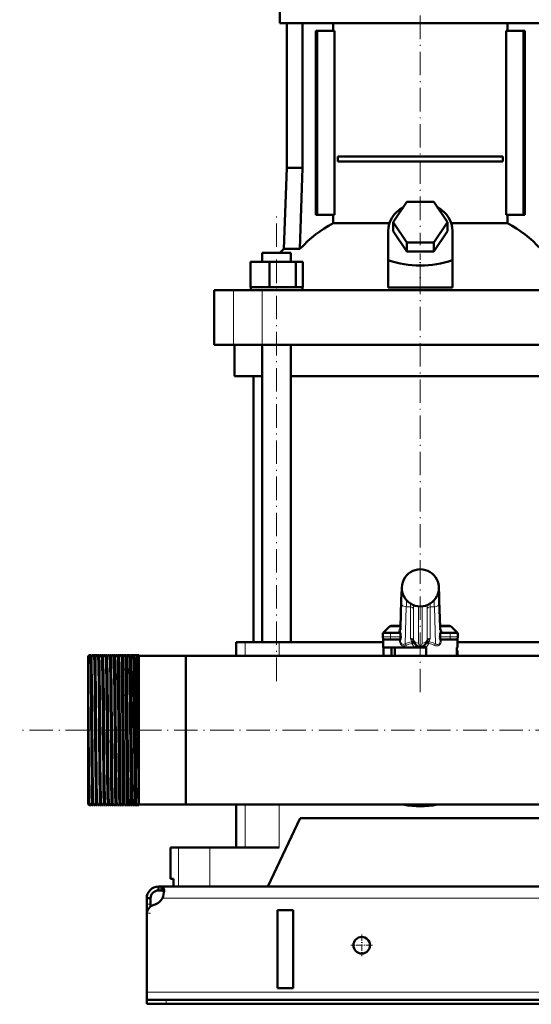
# Model space of a CAD drawing. Extents: x -1358 to 1757, y -1506 to 612.
# Tile 50 of 86: x -228 to 34, y -276 to 228. Entities that reach past the tile are written whole.
import ezdxf

# ---------------------------------------------------------------- set-up
doc = ezdxf.new("R2010")
doc.units = 0
doc.linetypes.add('DASHDOT', pattern=[18.5, 12, -3, 0.5, -3])

msp = doc.modelspace()

# ---------------------------------------------------------------- linework, layer by layer
at = {"color": 7, "linetype": 'DASHDOT', "lineweight": 18}
for p, q in [((-23.21, 248.4), (-23.21, 112.47)), ((-96.75, -110.32), (-96.75, 128.48)), ((-23.21, -116.07), (-23.21, 108.27)), ((491.79, -135.42), (-228.19, -135.42))]:
    msp.add_line(p, q, dxfattribs=at)
at = {"color": 7, "lineweight": 50}
for p, q in [((-95.11, 237.08), (-95.11, 226.08)), ((-95.11, 226.08), (-23.21, 226.08)), ((-91.51, 226.08), (-91.51, 152.08)), ((-83.51, 226.08), (-83.51, 152.08)), ((-75.92, 222.08), (-76.63, 222.08)), ((-76.63, 128.08), (-76.63, 222.08)), ((-67.07, 222.08), (-75.92, 222.08)), ((-75.92, 128.08), (-75.92, 222.08)), ((-67.8, 222.08), (-67.8, 226.08)), ((-67.07, 128.08), (-67.07, 222.08)), ((-23.21, 226.08), (48.69, 226.08)), ((20.66, 222.08), (20.66, 128.08)), ((29.51, 222.08), (20.66, 222.08)), ((21.38, 226.08), (21.38, 222.08)), ((29.51, 128.08), (29.51, 222.08)), ((30.21, 222.08), (29.51, 222.08)), ((30.21, 222.08), (30.21, 128.08)), ((-65.4, 157.83), (18.98, 157.83)), ((-65.4, 157.83), (-65.4, 155.33)), ((18.98, 157.83), (18.98, 155.33)), ((-91.51, 152.08), (-92.96, 110.64)), ((-83.51, 152.08), (-91.51, 152.08)), ((-83.51, 152.08), (-84.79, 110.64)), ((18.98, 155.33), (-65.4, 155.33)), ((-37.07, 124.28), (-30.14, 134.67)), ((-30.14, 134.67), (-16.28, 134.67)), ((-16.28, 134.67), (-9.35, 124.28)), ((-76.63, 128.08), (-75.92, 128.08)), ((-75.92, 128.08), (-67.07, 128.08)), ((-67.8, 123.8), (-67.8, 128.08)), ((20.66, 128.08), (29.51, 128.08)), ((21.38, 128.08), (21.38, 123.8)), ((29.51, 128.08), (30.21, 128.08)), ((-67.8, 123.8), (-39.04, 123.8)), ((-30.14, 113.88), (-37.07, 124.28)), ((-37.07, 119.78), (-37.07, 124.28)), ((-9.35, 124.28), (-16.28, 113.88)), ((-9.35, 119.78), (-9.35, 124.28)), ((-7.38, 123.8), (21.38, 123.8)), ((-39.71, 104.93), (-39.71, 119.78)), ((-30.14, 109.38), (-37.07, 119.78)), ((-9.35, 119.78), (-16.28, 109.38)), ((-6.71, 104.93), (-6.71, 119.78)), ((-16.28, 113.88), (-30.14, 113.88)), ((-30.14, 109.38), (-30.14, 113.88)), ((-16.28, 109.38), (-16.28, 113.88)), ((-104.05, 108.58), (-101.91, 108.58)), ((-104.05, 104.08), (-104.05, 108.58)), ((-101.91, 108.58), (-89.45, 108.58)), ((-92.96, 110.64), (-84.79, 110.64)), ((-89.45, 104.08), (-89.45, 108.58)), ((-16.28, 109.38), (-30.14, 109.38)), ((-110.13, 104.08), (-100.33, 104.08)), ((-110.13, 91.08), (-110.13, 104.08)), ((-100.33, 104.08), (-86.95, 104.08)), ((-100.33, 91.08), (-100.33, 104.08)), ((-86.95, 91.08), (-86.95, 104.08)), ((-86.95, 104.08), (-83.36, 104.08)), ((-83.36, 91.08), (-83.36, 104.08)), ((-39.71, 90.94), (-39.71, 104.93)), ((-6.71, 90.94), (-6.71, 104.93)), ((-110.13, 91.08), (-109.12, 91.08)), ((-109.95, 89.58), (-109.95, 91.08)), ((-109.12, 91.08), (-101.35, 91.08)), ((-101.35, 91.08), (-100.33, 91.08)), ((-100.33, 91.08), (-98.95, 91.08)), ((-98.95, 91.08), (-88.33, 91.08)), ((-88.33, 91.08), (-86.95, 91.08)), ((-86.95, 91.08), (-86.58, 91.08)), ((-86.58, 91.08), (-83.55, 91.08)), ((-83.73, 91.08), (-83.36, 91.08)), ((-83.55, 91.08), (-83.55, 89.58)), ((-39.71, 90.94), (-23.21, 90.94)), ((-23.21, 90.94), (-6.71, 90.94)), ((-128.71, 89.58), (-118.77, 89.58)), ((-128.71, 61.58), (-128.71, 89.58)), ((-118.77, 89.58), (-104.2, 89.58)), ((-104.2, 89.58), (57.78, 89.58)), ((-118.77, 61.58), (-128.71, 61.58)), ((-104.2, 61.58), (-118.77, 61.58)), ((-118.21, 45.58), (-118.21, 61.58)), ((57.78, 61.58), (-104.2, 61.58)), ((-104.05, -90.42), (-104.05, 61.58)), ((-89.45, -90.42), (-89.45, 61.58)), ((-104.05, 45.58), (-118.21, 45.58)), ((-108.56, -90.42), (-108.56, 45.58)), ((-23.21, 45.58), (-89.45, 45.58)), ((43.03, 45.58), (-23.21, 45.58)), ((-31.7, -58.42), (-31.7, -58.42)), ((-14.72, -58.42), (-14.71, -58.42)), ((-33.35, -82.99), (-32.93, -69.19)), ((-31.7, -66.94), (-31.7, -66.94)), ((-14.72, -66.94), (-14.72, -66.94)), ((-13.49, -69.19), (-13.07, -82.99)), ((-39.15, -82.61), (-42.21, -85.67)), ((-33.33, -82.17), (-38.09, -82.17)), ((-33.41, -84.2), (-33.35, -82.99)), ((-8.33, -82.17), (-13.09, -82.17)), ((-13.01, -84.2), (-13.07, -82.99)), ((-7.27, -82.61), (-4.21, -85.67)), ((-115.17, -90.42), (-117.46, -90.42)), ((-117.46, -90.42), (-117.46, -97.37)), ((-112.82, -90.42), (-115.17, -90.42)), ((-95.46, -90.42), (-112.82, -90.42)), ((-42.21, -90.42), (-95.46, -90.42)), ((-38.46, -85.67), (-42.46, -85.67)), ((-42.46, -87.67), (-42.46, -85.67)), ((-40.67, -85.67), (-42.21, -85.67)), ((-42.21, -93.17), (-42.21, -88.5)), ((-40.96, -89.17), (-38.46, -89.17)), ((-38.46, -85.67), (-33.39, -85.67)), ((-33.4, -89.17), (-38.46, -89.17)), ((-33.39, -85.67), (-33.39, -87.11)), ((-13.03, -85.67), (-7.96, -85.67)), ((-13.03, -87.11), (-13.03, -85.67)), ((-7.96, -89.17), (-13.02, -89.17)), ((-3.96, -85.67), (-7.96, -85.67)), ((-7.96, -89.17), (-5.46, -89.17)), ((-4.21, -85.67), (-5.17, -85.67)), ((-4.21, -93.17), (-4.21, -88.5)), ((49.04, -90.42), (-4.21, -90.42)), ((-3.96, -87.67), (-3.96, -85.67)), ((-25.99, -93.17), (-42.21, -93.17)), ((-41.97, -93.17), (-41.97, -97.37)), ((-37.91, -93.17), (-37.91, -97.37)), ((-36.21, -93.17), (-36.21, -97.37)), ((-25.99, -93.17), (-23.21, -93.17)), ((-23.21, -93.17), (-20.43, -93.17)), ((-20.21, -93.17), (-20.43, -93.17)), ((-20.21, -97.37), (-20.21, -93.17)), ((-4.45, -93.17), (-4.45, -97.37)), ((-4.21, -93.17), (-4.45, -93.17)), ((-4.21, -97.37), (-4.21, -95.17)), ((-193.21, -97.56), (-192.71, -97.06)), ((-193.21, -97.56), (-192.71, -97.06)), ((-193.21, -97.56), (-193.21, -99.56)), ((-192.71, -99.09), (-193.21, -99.56)), ((-193.21, -99.62), (-193.21, -99.56)), ((-193.21, -99.62), (-193.21, -102.36)), ((-192.56, -97.06), (-192.71, -97.06)), ((-192.71, -97.06), (-192.71, -99.09)), ((-191.56, -97.06), (-192.71, -97.06)), ((-192.71, -99.09), (-191.96, -99.09)), ((-190.56, -97.06), (-191.06, -97.06)), ((-189.56, -97.06), (-190.06, -97.06)), ((-188.56, -97.06), (-189.06, -97.06)), ((-187.56, -97.06), (-188.07, -97.06)), ((-186.55, -97.06), (-187.07, -97.06)), ((-185.55, -97.06), (-186.07, -97.06)), ((-184.55, -97.06), (-185.07, -97.06)), ((-183.54, -97.06), (-184.08, -97.06)), ((-182.54, -97.06), (-183.08, -97.06)), ((-181.53, -97.06), (-182.08, -97.06)), ((-180.53, -97.06), (-181.09, -97.06)), ((-179.52, -97.06), (-180.09, -97.06)), ((-178.52, -97.06), (-179.1, -97.06)), ((-177.51, -97.06), (-178.1, -97.06)), ((-176.5, -97.06), (-177.11, -97.06)), ((-175.49, -97.06), (-176.12, -97.06)), ((-174.49, -97.06), (-175.12, -97.06)), ((-174.48, -97.07), (-174.49, -97.06)), ((-174.13, -97.06), (-174.14, -97.07)), ((-173.48, -97.06), (-174.13, -97.06)), ((-173.47, -97.07), (-173.48, -97.06)), ((-173.14, -97.06), (-173.14, -97.07)), ((-172.47, -97.06), (-173.14, -97.06)), ((-172.46, -97.07), (-172.47, -97.06)), ((-172.15, -97.06), (-172.15, -97.07)), ((-171.46, -97.06), (-172.15, -97.06)), ((-171.45, -97.07), (-171.46, -97.06)), ((-171.16, -97.06), (-171.16, -97.07)), ((-170.45, -97.06), (-171.16, -97.06)), ((-170.44, -97.07), (-170.45, -97.06)), ((-170.17, -97.06), (-170.17, -97.07)), ((-169.44, -97.06), (-170.17, -97.06)), ((-169.43, -97.07), (-169.44, -97.06)), ((-169.18, -97.06), (-169.18, -97.07)), ((-168.42, -97.06), (-169.18, -97.06)), ((-168.42, -97.07), (-168.42, -97.06)), ((-168.19, -97.06), (-168.19, -97.07)), ((-167.21, -97.06), (-168.19, -97.06)), ((-167.21, -97.06), (-167.21, -169.09)), ((-143.21, -97.37), (-167.21, -97.37)), ((-143.21, -97.37), (-167.21, -97.37)), ((-143.21, -97.37), (-117.46, -97.37)), ((-143.21, -97.37), (-143.21, -168.82)), ((-143.21, -97.37), (-143.21, -135.42)), ((123.34, -97.37), (-143.21, -97.37)), ((-193.21, -102.36), (-193.21, -168.65)), ((-143.21, -135.42), (-143.21, -173.47)), ((-193.21, -168.65), (-193.21, -173.28)), ((-192.71, -169.81), (-192.72, -169.08)), ((-192.71, -169.81), (-192.71, -173.78)), ((-167.21, -169.09), (-167.21, -173.77)), ((-143.21, -168.82), (-143.21, -173.47)), ((-193.21, -173.28), (-192.71, -173.78)), ((-192.56, -173.78), (-192.71, -173.78)), ((-191.56, -173.78), (-192.56, -173.78)), ((-190.56, -173.78), (-191.06, -173.78)), ((-189.56, -173.78), (-190.06, -173.78)), ((-188.56, -173.78), (-189.06, -173.78)), ((-188.11, -173.47), (-188.12, -173.18)), ((-187.56, -173.78), (-188.07, -173.78)), ((-186.55, -173.78), (-187.07, -173.78)), ((-185.55, -173.78), (-186.07, -173.78)), ((-184.55, -173.78), (-185.07, -173.78)), ((-183.54, -173.78), (-184.08, -173.78)), ((-182.54, -173.78), (-183.08, -173.78)), ((-181.53, -173.78), (-182.08, -173.78)), ((-180.53, -173.78), (-181.09, -173.78)), ((-179.52, -173.78), (-180.09, -173.78)), ((-178.52, -173.78), (-179.1, -173.78)), ((-177.51, -173.78), (-178.1, -173.78)), ((-176.5, -173.78), (-177.11, -173.78)), ((-175.49, -173.78), (-176.12, -173.78)), ((-174.49, -173.78), (-175.12, -173.78)), ((-174.48, -173.78), (-174.49, -173.78)), ((-174.13, -173.78), (-174.14, -173.78)), ((-173.48, -173.78), (-174.13, -173.78)), ((-173.47, -173.78), (-173.48, -173.78)), ((-173.14, -173.78), (-173.14, -173.78)), ((-172.47, -173.78), (-173.14, -173.78)), ((-172.46, -173.78), (-172.47, -173.78)), ((-172.15, -173.78), (-172.15, -173.78)), ((-171.46, -173.78), (-172.15, -173.78)), ((-171.45, -173.78), (-171.46, -173.78)), ((-171.16, -173.78), (-171.16, -173.78)), ((-170.45, -173.78), (-171.16, -173.78)), ((-170.44, -173.78), (-170.45, -173.78)), ((-170.17, -173.78), (-170.17, -173.78)), ((-169.44, -173.78), (-170.17, -173.78)), ((-169.43, -173.78), (-169.44, -173.78)), ((-169.18, -173.78), (-169.18, -173.78)), ((-168.42, -173.78), (-169.18, -173.78)), ((-168.42, -173.78), (-168.42, -173.78)), ((-168.19, -173.78), (-168.19, -173.78)), ((-167.21, -173.78), (-168.19, -173.78)), ((-143.21, -173.47), (-167.21, -173.47)), ((-167.21, -173.77), (-167.21, -173.77)), ((416.79, -173.47), (-143.21, -173.47)), ((-117.46, -173.47), (-117.46, -195.42)), ((-101.21, -215.42), (-84.71, -180.42)), ((38.29, -180.42), (-84.71, -180.42)), ((-151.06, -195.42), (-147, -195.42)), ((-151.06, -211.42), (-151.06, -195.42)), ((-147, -195.42), (-130.96, -195.42)), ((-130.96, -195.42), (-95.46, -195.42)), ((-149.49, -211.42), (-151.06, -211.42)), ((-149.49, -211.42), (-149.49, -215.42)), ((-157.21, -215.42), (-157.21, -217.42)), ((-155.67, -215.42), (-157.21, -215.42)), ((-155.67, -215.42), (-155.67, -217.42)), ((429.26, -215.42), (-155.67, -215.42)), ((-147, -215.42), (-149.49, -215.42)), ((-130.96, -215.42), (-147, -215.42)), ((-101.21, -215.42), (-130.96, -215.42)), ((-163.21, -221.42), (-161.21, -221.42)), ((-163.21, -224.42), (-163.21, -221.42)), ((-161.21, -224.42), (-161.21, -221.42)), ((-155.67, -217.42), (-157.21, -217.42)), ((-163.21, -228.94), (-163.21, -224.42)), ((-161.21, -225.67), (-161.21, -224.42)), ((-163.21, -228.94), (-163.21, -229.67)), ((-163.21, -229.67), (-163.21, -269.42)), ((-96.21, -267.42), (-96.21, -227.42)), ((-88.21, -227.42), (-96.21, -227.42)), ((-88.21, -227.42), (-88.21, -267.42)), ((-163.21, -269.42), (-163.21, -273.42)), ((-88.21, -267.42), (-96.21, -267.42)), ((-163.21, -273.42), (-163.21, -275.42)), ((-163.21, -273.42), (-153.21, -273.42)), ((-163.21, -275.42), (-153.21, -275.42)), ((426.79, -273.42), (-153.21, -273.42)), ((-153.21, -275.42), (426.79, -275.42))]:
    msp.add_line(p, q, dxfattribs=at)
at = {"color": 7, "linetype": 'DASHDOT', "lineweight": 18, "ltscale": 0.419809}
msp.add_line((-23.21, 89.54), (-23.21, 106.33), dxfattribs=at)
at = {"color": 7, "lineweight": 18}
for p, q in [((-118.77, 61.58), (-118.77, 89.58)), ((-104.2, 61.58), (-104.2, 89.58)), ((-31.7, -58.42), (-31.7, -58.42)), ((-14.72, -58.42), (-14.72, -58.42)), ((-32.93, -69.26), (-33.35, -83.06)), ((-32.93, -69.26), (-32.93, -69.19)), ((-14.72, -66.94), (-14.72, -66.94)), ((-13.07, -83.06), (-13.49, -69.26)), ((-33.39, -87.11), (-32.89, -70.68)), ((-30.39, -72.45), (-30.96, -91.27)), ((-28.18, -72.45), (-30.39, -72.45)), ((-28.18, -88.47), (-28.18, -72.45)), ((-26.69, -73.37), (-26.69, -89.39)), ((-24.21, -72.12), (-24.21, -90.94)), ((-22.21, -90.94), (-22.21, -72.12)), ((-19.73, -89.39), (-19.73, -73.37)), ((-16.03, -72.45), (-18.24, -72.45)), ((-18.24, -72.45), (-18.24, -88.47)), ((-15.46, -91.27), (-16.03, -72.45)), ((-13.53, -70.68), (-13.03, -87.11)), ((-33.34, -82.61), (-39.15, -82.61)), ((-33.46, -84.66), (-33.42, -85.67)), ((-7.27, -82.61), (-13.08, -82.61)), ((-13, -85.67), (-12.96, -84.66)), ((-112.82, -90.42), (-112.82, -97.37)), ((-95.46, -90.42), (-95.46, -97.37)), ((-38.46, -87.67), (-42.46, -87.67)), ((-38.46, -87.67), (-38.46, -85.67)), ((-38.46, -87.67), (-33.36, -87.67)), ((-38.46, -87.67), (-38.46, -89.17)), ((-27.76, -90.24), (-27.74, -90.23)), ((-18.68, -90.23), (-18.66, -90.24)), ((-13.06, -87.67), (-7.96, -87.67)), ((-7.96, -87.67), (-7.96, -85.67)), ((-3.96, -87.67), (-7.96, -87.67)), ((-7.96, -89.17), (-7.96, -87.67)), ((-27.49, -91.09), (-27.38, -91.04)), ((-18.93, -91.09), (-19.04, -91.04)), ((-4.21, -95.17), (-4.45, -95.17)), ((-112.82, -173.47), (-112.82, -195.42)), ((-95.46, -173.47), (-95.46, -195.42)), ((-147, -195.42), (-147, -215.42)), ((-130.96, -195.42), (-130.96, -215.42)), ((428.76, -221.42), (-155.18, -221.42)), ((-163.21, -224.42), (-161.21, -224.42)), ((-163.21, -228.94), (-163.15, -228.94)), ((436.79, -269.42), (-163.21, -269.42)), ((-153.21, -273.42), (-153.21, -275.42))]:
    msp.add_line(p, q, dxfattribs=at)
at = {"color": 7, "linetype": 'DASHDOT', "lineweight": 18, "ltscale": 0.105015}
for p, q in [((-38.46, -89.52), (-38.46, -85.32)), ((-7.96, -89.52), (-7.96, -85.32))]:
    msp.add_line(p, q, dxfattribs=at)
at = {"color": 7, "linetype": 'DASHDOT', "lineweight": 18, "ltscale": 0.156255}
msp.add_line((-32.73, -87.67), (-38.98, -87.67), dxfattribs=at)
at = {"color": 7, "linetype": 'DASHDOT', "lineweight": 18, "ltscale": 0.156298}
msp.add_line((-7.44, -87.67), (-13.69, -87.67), dxfattribs=at)
at = {"color": 7, "linetype": 'DASHDOT', "lineweight": 18, "ltscale": 0.074653}
msp.add_line((-190.47, -135.42), (-193.46, -135.42), dxfattribs=at)
at = {"color": 7, "linetype": 'DASHDOT', "lineweight": 18, "ltscale": 0.041239}
msp.add_line((-188.58, -135.42), (-190.23, -135.42), dxfattribs=at)
at = {"color": 7, "linetype": 'DASHDOT', "lineweight": 18, "ltscale": 0.041312}
msp.add_line((-186.58, -135.42), (-188.23, -135.42), dxfattribs=at)
at = {"color": 7, "linetype": 'DASHDOT', "lineweight": 18, "ltscale": 0.041474}
msp.add_line((-184.57, -135.42), (-186.23, -135.42), dxfattribs=at)
at = {"color": 7, "linetype": 'DASHDOT', "lineweight": 18, "ltscale": 0.041722}
msp.add_line((-182.56, -135.42), (-184.23, -135.42), dxfattribs=at)
at = {"color": 7, "linetype": 'DASHDOT', "lineweight": 18, "ltscale": 0.042158}
msp.add_line((-180.55, -135.42), (-182.23, -135.42), dxfattribs=at)
at = {"color": 7, "linetype": 'DASHDOT', "lineweight": 18, "ltscale": 0.042731}
msp.add_line((-178.53, -135.42), (-180.24, -135.42), dxfattribs=at)
at = {"color": 7, "linetype": 'DASHDOT', "lineweight": 18, "ltscale": 0.043431}
msp.add_line((-176.52, -135.42), (-178.26, -135.42), dxfattribs=at)
at = {"color": 7, "linetype": 'DASHDOT', "lineweight": 18, "ltscale": 0.044262}
msp.add_line((-174.5, -135.42), (-176.27, -135.42), dxfattribs=at)
at = {"color": 7, "linetype": 'DASHDOT', "lineweight": 18, "ltscale": 0.045233}
msp.add_line((-172.48, -135.42), (-174.29, -135.42), dxfattribs=at)
at = {"color": 7, "linetype": 'DASHDOT', "lineweight": 18, "ltscale": 0.046339}
msp.add_line((-170.45, -135.42), (-172.31, -135.42), dxfattribs=at)
at = {"color": 7, "linetype": 'DASHDOT', "lineweight": 18, "ltscale": 0.047599}
msp.add_line((-168.43, -135.42), (-170.33, -135.42), dxfattribs=at)
at = {"color": 7, "linetype": 'DASHDOT', "lineweight": 18, "ltscale": 0.06}
msp.add_line((-163.41, -228.94), (-161.01, -228.94), dxfattribs=at)
at = {"color": 7, "linetype": 'DASHDOT', "lineweight": 18, "ltscale": 0.27625}
for p, q in [((-53.21, -239.9), (-53.21, -250.95)), ((-47.68, -245.42), (-58.73, -245.42))]:
    msp.add_line(p, q, dxfattribs=at)
at = {"color": 7, "linetype": 'DASHDOT', "lineweight": 18, "ltscale": 0.060015}
msp.add_line((-153.21, -273.22), (-153.21, -275.62), dxfattribs=at)
at = {"color": 7, "lineweight": 50}
for points in [[(-32.93, -69.19), (-32.78, -65.46), (-32.66, -63.66)], [(-13.49, -69.19), (-13.64, -65.46), (-13.76, -63.66)], [(-33.36, -87.67), (-33.3, -88.14), (-33.26, -88.56), (-33.27, -88.9), (-33.34, -89.12), (-33.37, -89.16), (-33.39, -89.17), (-33.4, -89.17)], [(-27.74, -90.23), (-27.29, -90.17), (-26.87, -90.22), (-26.63, -90.34), (-26.45, -90.51), (-26.41, -90.6)], [(-27.38, -91.04), (-26.49, -90.65), (-26.41, -90.61), (-26.41, -90.6), (-26.41, -90.6), (-26.41, -90.6)], [(-18.68, -90.23), (-19.13, -90.17), (-19.55, -90.22), (-19.79, -90.34), (-19.96, -90.51), (-20.01, -90.6)], [(-19.04, -91.04), (-19.93, -90.65), (-20, -90.61), (-20.01, -90.6), (-20.01, -90.6), (-20.01, -90.6), (-20.01, -90.6)], [(-13.02, -89.17), (-13.03, -89.17), (-13.06, -89.15), (-13.09, -89.11), (-13.14, -88.97), (-13.16, -88.67), (-13.14, -88.28), (-13.06, -87.67)], [(-191.22, -169.09), (-191.31, -163.15), (-191.48, -145.85), (-191.65, -125.47), (-191.8, -109.06), (-191.87, -104.08), (-191.96, -99.09)], [(-191.5, -97.7), (-191.54, -97.13), (-191.56, -97.07), (-191.56, -97.07), (-191.56, -97.07), (-191.56, -97.06)], [(-190.72, -169.09), (-190.78, -164.9), (-190.9, -154.11), (-191.14, -126), (-191.3, -109.18), (-191.37, -104.17), (-191.48, -98.41), (-191.5, -97.7)], [(-191.06, -97.06), (-191.06, -97.06), (-191.07, -97.07), (-191.07, -97.07), (-191.07, -97.08), (-191.09, -97.24)], [(-191, -97.76), (-191.04, -97.14), (-191.06, -97.07), (-191.06, -97.07), (-191.06, -97.07), (-191.06, -97.06)], [(-190.52, -97.34), (-190.55, -97.09), (-190.55, -97.07), (-190.56, -97.07), (-190.56, -97.07), (-190.56, -97.06), (-190.56, -97.06)], [(-190.06, -97.06), (-190.06, -97.06), (-190.07, -97.07), (-190.07, -97.07), (-190.07, -97.08), (-190.09, -97.22)], [(-189.22, -169.09), (-189.29, -164.9), (-189.4, -154.11), (-189.54, -138.89), (-189.76, -113.17), (-189.91, -101.36), (-190, -97.78), (-190.04, -97.14), (-190.06, -97.07), (-190.06, -97.07), (-190.06, -97.07), (-190.06, -97.06)], [(-189.53, -97.22), (-189.55, -97.08), (-189.55, -97.07), (-189.56, -97.07), (-189.56, -97.06), (-189.56, -97.06)], [(-188.72, -169.09), (-188.82, -161.54), (-189.01, -141.66), (-189.22, -116.74), (-189.36, -104.23), (-189.46, -98.95), (-189.51, -97.54), (-189.53, -97.22)], [(-189.06, -97.06), (-189.07, -97.06), (-189.07, -97.07), (-189.07, -97.07), (-189.08, -97.09), (-189.1, -97.26)], [(-189.01, -97.72), (-189.04, -97.14), (-189.06, -97.07), (-189.06, -97.07), (-189.06, -97.07), (-189.06, -97.06)], [(-188.54, -97.16), (-188.55, -97.07), (-188.55, -97.07), (-188.56, -97.07), (-188.56, -97.06)], [(-188.07, -97.06), (-188.07, -97.07), (-188.07, -97.07), (-188.07, -97.08), (-188.09, -97.17)], [(-187.23, -169.09), (-187.36, -158.53), (-187.57, -134.85), (-187.76, -113.98), (-187.91, -101.7), (-188, -97.91), (-188.04, -97.16), (-188.06, -97.07), (-188.06, -97.07), (-188.06, -97.07), (-188.07, -97.06)], [(-187.53, -97.21), (-187.55, -97.08), (-187.55, -97.07), (-187.55, -97.07), (-187.55, -97.06), (-187.56, -97.06)], [(-186.71, -169.09), (-186.79, -163.86), (-186.93, -150.12), (-187.21, -117.52), (-187.31, -107.54), (-187.42, -100.64), (-187.47, -98.42), (-187.53, -97.21)], [(-187.07, -97.06), (-187.07, -97.07), (-187.07, -97.07), (-187.07, -97.07), (-187.09, -97.15)], [(-187.01, -97.68), (-187.05, -97.13), (-187.06, -97.07), (-187.06, -97.07), (-187.07, -97.07), (-187.07, -97.06)], [(-186.07, -97.06), (-186.07, -97.07), (-186.07, -97.07), (-186.08, -97.07), (-186.09, -97.13)], [(-185.23, -169.09), (-185.37, -157.68), (-185.6, -131.74), (-185.81, -108.91), (-185.92, -101.53), (-185.98, -98.49), (-186.02, -97.59), (-186.05, -97.12), (-186.06, -97.07), (-186.07, -97.07), (-186.07, -97.06), (-186.07, -97.06)], [(-184.71, -169.09), (-184.78, -164.39), (-184.9, -152.15), (-185.18, -120.07), (-185.31, -107.56), (-185.42, -100.39), (-185.5, -97.63), (-185.54, -97.1)], [(-185.02, -97.65), (-185.05, -97.13), (-185.07, -97.07), (-185.07, -97.07), (-185.07, -97.06), (-185.07, -97.06)], [(-183.24, -169.09), (-183.38, -157.7), (-183.55, -138.59), (-183.78, -112.35), (-183.93, -101.3), (-183.97, -99.37), (-184.04, -97.33), (-184.06, -97.09), (-184.07, -97.07), (-184.07, -97.07), (-184.07, -97.07), (-184.07, -97.06), (-184.08, -97.06)], [(-182.7, -169.09), (-182.76, -164.9), (-182.88, -154.11), (-183.11, -126.91), (-183.3, -107.71), (-183.43, -99.59), (-183.48, -97.85), (-183.51, -97.22), (-183.53, -97.09)], [(-183.03, -97.61), (-183.06, -97.12), (-183.07, -97.07), (-183.08, -97.07), (-183.08, -97.06), (-183.08, -97.06)], [(-182.49, -97.57), (-182.51, -97.17), (-182.53, -97.08)], [(-181.25, -169.09), (-181.32, -163.87), (-181.46, -150.14), (-181.73, -118.48), (-181.81, -110.58), (-181.93, -101.27), (-182.02, -97.74), (-182.06, -97.14), (-182.08, -97.07), (-182.08, -97.07), (-182.08, -97.07), (-182.08, -97.06)], [(-180.69, -169.09), (-180.8, -160.54), (-180.9, -150.18), (-181.18, -118.29), (-181.2, -115.84), (-181.37, -102.25), (-181.44, -98.75), (-181.5, -97.33), (-181.51, -97.13), (-181.52, -97.08)], [(-181.04, -97.57), (-181.07, -97.12), (-181.08, -97.07), (-181.08, -97.07), (-181.09, -97.06), (-181.09, -97.06)], [(-180.48, -97.53), (-180.51, -97.16), (-180.52, -97.08)], [(-179.26, -169.09), (-179.37, -160.53), (-179.56, -139.94), (-179.76, -116.62), (-179.85, -107.67), (-179.95, -100.73), (-180.02, -98), (-180.06, -97.29), (-180.08, -97.09), (-180.09, -97.07), (-180.09, -97.07), (-180.09, -97.07), (-180.09, -97.06), (-180.09, -97.06)], [(-178.68, -169.09), (-178.74, -164.9), (-178.86, -154.1), (-179.09, -126.62), (-179.23, -112.05), (-179.38, -100.87), (-179.45, -98.06), (-179.49, -97.32), (-179.51, -97.12), (-179.51, -97.08)], [(-179.05, -97.53), (-179.08, -97.12), (-179.09, -97.08), (-179.09, -97.07), (-179.09, -97.07), (-179.1, -97.06), (-179.1, -97.06)], [(-178.47, -97.49), (-178.5, -97.14), (-178.51, -97.07)], [(-177.27, -169.09), (-177.34, -163.86), (-177.48, -150.12), (-177.77, -116.79), (-177.93, -102.71), (-178, -99), (-178.07, -97.28), (-178.09, -97.09), (-178.1, -97.07), (-178.1, -97.07), (-178.1, -97.06), (-178.1, -97.06)], [(-176.66, -169.09), (-176.81, -157.69), (-176.97, -139.37), (-177.2, -113.92), (-177.34, -102.05), (-177.41, -99.09), (-177.47, -97.36), (-177.49, -97.12), (-177.5, -97.07)], [(-177.06, -97.49), (-177.09, -97.11), (-177.1, -97.08), (-177.1, -97.07), (-177.11, -97.07), (-177.11, -97.06), (-177.11, -97.06)], [(-176.46, -97.45), (-176.48, -97.13), (-176.5, -97.07)], [(-175.28, -169.09), (-175.42, -157.7), (-175.59, -139.37), (-175.81, -113.88), (-175.94, -102.69), (-176.01, -99.03), (-176.08, -97.29), (-176.1, -97.09), (-176.11, -97.07), (-176.11, -97.07), (-176.11, -97.07), (-176.11, -97.06), (-176.12, -97.06)], [(-174.65, -169.09), (-174.71, -164.9), (-174.83, -154.11), (-175.06, -127.11), (-175.25, -107.49), (-175.36, -100.57), (-175.41, -98.36), (-175.46, -97.25), (-175.48, -97.1), (-175.49, -97.07)], [(-175.08, -97.45), (-175.11, -97.11), (-175.12, -97.08), (-175.12, -97.07), (-175.12, -97.07), (-175.12, -97.06), (-175.12, -97.06)], [(-174.44, -97.4), (-174.47, -97.12), (-174.48, -97.08), (-174.48, -97.07)], [(-173.3, -169.09), (-173.36, -164.9), (-173.47, -154.11), (-173.71, -126.62), (-173.87, -109.43), (-174, -100.52), (-174.06, -98.17), (-174.09, -97.47), (-174.12, -97.11), (-174.12, -97.08), (-174.13, -97.07), (-174.13, -97.07), (-174.13, -97.06), (-174.13, -97.06)], [(-172.63, -169.09), (-172.69, -164.9), (-172.81, -154.1), (-173.05, -126.59), (-173.15, -115.65), (-173.26, -105.76), (-173.31, -101.88), (-173.4, -98.24), (-173.44, -97.32), (-173.46, -97.11), (-173.47, -97.08), (-173.47, -97.07)], [(-173.1, -97.41), (-173.13, -97.1), (-173.13, -97.08), (-173.13, -97.07), (-173.14, -97.07), (-173.14, -97.06), (-173.14, -97.06)], [(-172.43, -97.36), (-172.45, -97.11), (-172.46, -97.08), (-172.46, -97.07)], [(-171.32, -169.09), (-171.39, -163.86), (-171.53, -150.13), (-171.74, -125.5), (-171.89, -109.3), (-171.95, -104.16), (-172.05, -98.92), (-172.1, -97.52), (-172.13, -97.11), (-172.14, -97.08), (-172.14, -97.07), (-172.15, -97.07), (-172.15, -97.06), (-172.15, -97.06)], [(-170.61, -169.09), (-170.75, -157.69), (-170.98, -131.84), (-171.19, -109.63), (-171.32, -100.74), (-171.38, -98.16), (-171.41, -97.43), (-171.44, -97.12), (-171.45, -97.08), (-171.45, -97.07)], [(-171.12, -97.37), (-171.14, -97.1), (-171.15, -97.07), (-171.15, -97.07), (-171.16, -97.07), (-171.16, -97.06), (-171.16, -97.06)], [(-170.41, -97.31), (-170.43, -97.11), (-170.44, -97.08), (-170.44, -97.07)], [(-169.34, -169.09), (-169.4, -164.91), (-169.51, -154.11), (-169.74, -127.83), (-169.91, -109.4), (-170.03, -100.79), (-170.12, -97.6), (-170.15, -97.12), (-170.16, -97.07), (-170.16, -97.07), (-170.17, -97.06), (-170.17, -97.06)], [(-168.59, -169.09), (-168.7, -160.55), (-168.8, -149.98), (-169, -127.02), (-169.19, -108.07), (-169.25, -103.26), (-169.34, -98.89), (-169.38, -97.64), (-169.41, -97.15), (-169.43, -97.08), (-169.43, -97.07)], [(-169.14, -97.32), (-169.17, -97.09), (-169.17, -97.07), (-169.17, -97.07), (-169.18, -97.07), (-169.18, -97.06), (-169.18, -97.06)], [(-168.39, -97.27), (-168.41, -97.1), (-168.42, -97.07), (-168.42, -97.07)], [(-167.36, -169.09), (-167.47, -160.55), (-167.57, -149.99), (-167.77, -126.92), (-167.92, -109.98), (-168.01, -103.29), (-168.1, -98.61), (-168.16, -97.24), (-168.18, -97.08), (-168.18, -97.07), (-168.19, -97.07), (-168.19, -97.06), (-168.19, -97.06)], [(-192.72, -169.08), (-192.85, -157.64), (-193.03, -130.92), (-193.11, -116.4), (-193.21, -102.36)], [(-192.56, -173.78), (-192.56, -173.78), (-192.57, -173.78), (-192.57, -173.78), (-192.57, -173.77), (-192.58, -173.73), (-192.61, -173.32), (-192.64, -172.51), (-192.71, -169.81)], [(-191.06, -173.78), (-191.06, -173.78), (-191.07, -173.78), (-191.07, -173.78), (-191.07, -173.76), (-191.09, -173.59), (-191.16, -172.11), (-191.22, -169.09)], [(-190.56, -173.78), (-190.56, -173.78), (-190.56, -173.78), (-190.57, -173.78), (-190.57, -173.76), (-190.59, -173.59), (-190.66, -172.11), (-190.72, -169.09)], [(-189.1, -173.5), (-189.14, -172.59), (-189.22, -169.09)], [(-188.56, -173.78), (-188.56, -173.78), (-188.56, -173.78), (-188.56, -173.78), (-188.58, -173.72), (-188.61, -173.24), (-188.65, -172.29), (-188.72, -169.09)], [(-187.1, -173.56), (-187.14, -172.92), (-187.23, -169.09)], [(-186.55, -173.78), (-186.55, -173.78), (-186.56, -173.78), (-186.56, -173.78), (-186.56, -173.76), (-186.59, -173.59), (-186.65, -172.1), (-186.71, -169.09)], [(-185.09, -173.73), (-185.12, -173.4), (-185.17, -171.83), (-185.23, -169.09)], [(-184.55, -173.78), (-184.55, -173.78), (-184.55, -173.78), (-184.55, -173.78), (-184.56, -173.72), (-184.6, -173.24), (-184.64, -172.3), (-184.71, -169.09)], [(-183.09, -173.75), (-183.11, -173.62), (-183.14, -173.05), (-183.24, -169.09)], [(-182.54, -173.78), (-182.54, -173.78), (-182.54, -173.78), (-182.54, -173.78), (-182.56, -173.72), (-182.59, -173.24), (-182.63, -172.29), (-182.7, -169.09)], [(-181.1, -173.76), (-181.11, -173.65), (-181.15, -173.09), (-181.18, -172.13), (-181.25, -169.09)], [(-180.53, -173.78), (-180.53, -173.78), (-180.53, -173.78), (-180.53, -173.78), (-180.55, -173.72), (-180.58, -173.24), (-180.62, -172.29), (-180.69, -169.09)], [(-179.11, -173.77), (-179.12, -173.72), (-179.14, -173.5), (-179.2, -171.95), (-179.26, -169.09)], [(-178.52, -173.78), (-178.52, -173.78), (-178.52, -173.78), (-178.52, -173.78), (-178.53, -173.77), (-178.53, -173.73), (-178.56, -173.36), (-178.63, -171.49), (-178.68, -169.09)], [(-177.12, -173.77), (-177.12, -173.75), (-177.14, -173.64), (-177.18, -172.9), (-177.27, -169.09)], [(-176.5, -173.78), (-176.5, -173.78), (-176.51, -173.78), (-176.51, -173.78), (-176.52, -173.72), (-176.56, -173.24), (-176.59, -172.3), (-176.66, -169.09)], [(-175.13, -173.78), (-175.14, -173.76), (-175.15, -173.68), (-175.18, -173.15), (-175.21, -172.18), (-175.28, -169.09)], [(-174.49, -173.78), (-174.49, -173.78), (-174.49, -173.78), (-174.49, -173.78), (-174.5, -173.72), (-174.54, -173.24), (-174.58, -172.29), (-174.65, -169.09)], [(-173.14, -173.78), (-173.15, -173.76), (-173.16, -173.68), (-173.2, -173.16), (-173.23, -172.2), (-173.3, -169.09)], [(-172.47, -173.78), (-172.47, -173.78), (-172.47, -173.78), (-172.47, -173.78), (-172.48, -173.76), (-172.5, -173.59), (-172.56, -172.1), (-172.63, -169.09)], [(-171.16, -173.78), (-171.17, -173.76), (-171.18, -173.69), (-171.21, -173.17), (-171.25, -172.21), (-171.32, -169.09)], [(-170.45, -173.78), (-170.45, -173.78), (-170.45, -173.78), (-170.45, -173.78), (-170.47, -173.72), (-170.5, -173.24), (-170.54, -172.3), (-170.61, -169.09)], [(-169.18, -173.78), (-169.19, -173.76), (-169.2, -173.69), (-169.23, -173.18), (-169.27, -172.21), (-169.34, -169.09)], [(-168.42, -173.78), (-168.43, -173.78), (-168.43, -173.78), (-168.43, -173.78), (-168.44, -173.72), (-168.48, -173.24), (-168.51, -172.3), (-168.59, -169.09)], [(-167.21, -173.77), (-167.22, -173.72), (-167.24, -173.51), (-167.3, -171.96), (-167.36, -169.09)], [(-192.53, -173.6), (-192.55, -173.76), (-192.56, -173.78), (-192.56, -173.78), (-192.56, -173.78), (-192.56, -173.78)], [(-191.56, -173.78), (-191.56, -173.78), (-191.57, -173.78), (-191.57, -173.77), (-191.58, -173.7), (-191.62, -173.07)], [(-191.53, -173.63), (-191.55, -173.77), (-191.56, -173.78), (-191.56, -173.78), (-191.56, -173.78), (-191.56, -173.78)], [(-190.54, -173.65), (-190.55, -173.77), (-190.56, -173.78), (-190.56, -173.78), (-190.56, -173.78)], [(-190.06, -173.78), (-190.07, -173.78), (-190.07, -173.78), (-190.07, -173.77), (-190.08, -173.71), (-190.12, -173.15)], [(-189.56, -173.78), (-189.56, -173.78), (-189.56, -173.78), (-189.57, -173.77), (-189.58, -173.71), (-189.62, -173.11)], [(-189.54, -173.67), (-189.55, -173.77), (-189.56, -173.78), (-189.56, -173.78), (-189.56, -173.78)], [(-189.06, -173.78), (-189.07, -173.78), (-189.07, -173.78), (-189.07, -173.78), (-189.07, -173.77), (-189.08, -173.75), (-189.1, -173.5)], [(-188.54, -173.7), (-188.55, -173.77), (-188.55, -173.78), (-188.56, -173.78), (-188.56, -173.78)], [(-188.07, -173.78), (-188.07, -173.78), (-188.07, -173.78), (-188.07, -173.78), (-188.07, -173.77), (-188.08, -173.75), (-188.11, -173.47)], [(-187.56, -173.78), (-187.56, -173.78), (-187.56, -173.78), (-187.56, -173.77), (-187.58, -173.71), (-187.61, -173.14)], [(-187.54, -173.71), (-187.55, -173.77), (-187.55, -173.78), (-187.55, -173.78), (-187.56, -173.78)], [(-187.07, -173.78), (-187.07, -173.78), (-187.07, -173.78), (-187.07, -173.78), (-187.08, -173.76), (-187.1, -173.56)], [(-186.07, -173.78), (-186.07, -173.78), (-186.07, -173.78), (-186.08, -173.77), (-186.09, -173.71)], [(-185.55, -173.78), (-185.55, -173.78), (-185.55, -173.78), (-185.56, -173.78), (-185.57, -173.71), (-185.61, -173.18)], [(-183.54, -173.78), (-183.54, -173.78), (-183.55, -173.78), (-183.55, -173.78), (-183.56, -173.72), (-183.6, -173.22)], [(-182.09, -173.76), (-182.11, -173.67), (-182.13, -173.29)], [(-181.53, -173.78), (-181.54, -173.78), (-181.54, -173.78), (-181.54, -173.78), (-181.55, -173.72), (-181.59, -173.26)], [(-180.1, -173.77), (-180.11, -173.69), (-180.14, -173.33)], [(-179.52, -173.78), (-179.52, -173.78), (-179.53, -173.78), (-179.53, -173.78), (-179.53, -173.77), (-179.54, -173.73), (-179.57, -173.3)], [(-178.11, -173.77), (-178.12, -173.7), (-178.15, -173.37)], [(-177.51, -173.78), (-177.51, -173.78), (-177.51, -173.78), (-177.52, -173.78), (-177.52, -173.77), (-177.53, -173.73), (-177.56, -173.34)], [(-176.12, -173.77), (-176.14, -173.71), (-176.16, -173.41)], [(-175.49, -173.78), (-175.5, -173.78), (-175.5, -173.78), (-175.5, -173.78), (-175.5, -173.77), (-175.51, -173.74), (-175.54, -173.38)], [(-174.14, -173.78), (-174.14, -173.76), (-174.15, -173.72), (-174.17, -173.45)], [(-173.48, -173.78), (-173.48, -173.78), (-173.48, -173.78), (-173.48, -173.78), (-173.49, -173.77), (-173.49, -173.74), (-173.52, -173.42)], [(-172.15, -173.78), (-172.16, -173.77), (-172.16, -173.73), (-172.19, -173.5)], [(-171.46, -173.78), (-171.46, -173.78), (-171.46, -173.78), (-171.46, -173.78), (-171.47, -173.77), (-171.47, -173.75), (-171.5, -173.47)], [(-170.17, -173.78), (-170.18, -173.77), (-170.18, -173.74), (-170.2, -173.54)], [(-169.44, -173.78), (-169.44, -173.78), (-169.44, -173.78), (-169.44, -173.78), (-169.44, -173.77), (-169.45, -173.75), (-169.47, -173.51)], [(-168.19, -173.78), (-168.2, -173.77), (-168.2, -173.75), (-168.22, -173.59)], [(-154.33, -217.55), (-154.35, -217.09), (-154.4, -216.68), (-154.53, -216.21), (-154.73, -215.85), (-155, -215.6), (-155.31, -215.46), (-155.67, -215.42)], [(-154.38, -218.36), (-154.51, -217.98), (-154.74, -217.7), (-155.06, -217.51), (-155.47, -217.43), (-155.67, -217.42)], [(-155.18, -221.42), (-154.81, -220.44), (-154.55, -219.43), (-154.39, -218.46), (-154.33, -217.55)]]:
    msp.add_lwpolyline(points, dxfattribs=at)
at = {"color": 7, "lineweight": 18}
for points in [[(-32.65, -63.72), (-32.75, -65.05), (-32.85, -66.93), (-32.93, -69.26)], [(-32.89, -70.68), (-32.77, -67.68), (-32.7, -66.46), (-32.61, -65.4), (-32.56, -65.04), (-32.49, -64.72)], [(-13.93, -64.72), (-13.9, -64.8), (-13.85, -65.11), (-13.76, -65.89), (-13.68, -67.05), (-13.53, -70.68)], [(-13.49, -69.26), (-13.66, -65.19), (-13.77, -63.72)], [(-33.35, -83.06), (-33.4, -84.15), (-33.45, -84.62), (-33.46, -84.66)], [(-12.96, -84.66), (-12.99, -84.5), (-13.04, -83.71), (-13.07, -83.06)], [(-33.04, -91.86), (-33.31, -91.55), (-33.53, -91.2), (-33.74, -90.66), (-33.88, -90.08), (-33.96, -89.17)], [(-33.44, -89.17), (-33.42, -89.68), (-33.34, -90.18), (-33.2, -90.64), (-33, -91.04), (-32.73, -91.34), (-32.4, -91.53), (-32.03, -91.6), (-31.66, -91.56), (-31.28, -91.44), (-30.96, -91.27)], [(-15.46, -91.27), (-15.08, -91.46), (-14.7, -91.58), (-14.32, -91.6), (-13.97, -91.51), (-13.65, -91.31), (-13.39, -91), (-13.2, -90.6), (-13.07, -90.15), (-13, -89.66), (-12.97, -89.17)], [(-12.45, -89.17), (-12.54, -90.07), (-12.63, -90.51), (-12.77, -90.93), (-13.04, -91.45), (-13.38, -91.86)], [(-30.5, -92.12), (-31.03, -92.3), (-31.43, -92.37), (-31.83, -92.38), (-32.35, -92.28), (-32.71, -92.11), (-33.04, -91.86)], [(-13.38, -91.86), (-13.71, -92.11), (-14.08, -92.28), (-14.6, -92.38), (-15, -92.37), (-15.4, -92.3), (-15.92, -92.12)]]:
    msp.add_lwpolyline(points, dxfattribs=at)
at = {"color": 7, "lineweight": 50}
msp.add_circle((-53.21, -245.42), 4.25, dxfattribs=at)
for centre, radius, start, end in [((-43.21, 58.55), 72.02, 133.6854, 136.0088), ((-23.21, -62.69), 9.5, 89.9814, 153.3195), ((-23.21, -62.69), 9.5, 26.6805, 90.0186), ((-23.2, -62.67), 9.51, 153.4263, 187.387), ((-23.22, -62.67), 9.51, 346.7141, 26.5742), ((-23.21, -62.68), 9.5, 187.3848, 206.6486), ((-23.21, -62.67), 9.5, 333.349, 346.7103), ((-23.21, -62.67), 9.5, 206.718, 270.012), ((-23.21, -62.67), 9.5, 269.9881, 333.282), ((-38.09, -83.67), 1.5, 90, 135.0001), ((-8.33, -83.67), 1.5, 44.9999, 90), ((-40.96, -87.67), 1.5, 180, 270), ((-28.45, -87.11), 4.94, 179.9847, 186.4874), ((-23.21, -89.17), 3.5, 190.1821, 349.8179), ((-17.97, -87.11), 4.94, 353.5126, 0.0153), ((-5.46, -87.67), 1.5, 270, 360), ((-5.21, -95.17), 1, 0, 40.389), ((-190.82, -97.04), 0.741, 193.7926, 276.4868), ((-191.79, -97.07), 0.715, 312.764, 348.1768), ((-190.81, -97.04), 0.736, 275.8764, 347.5793), ((-189.84, -97.04), 0.718, 192.8029, 229.3506), ((-206.66, -98.41), 16.18, 2.4613, 3.7918), ((-188.82, -97.01), 0.74, 192.9547, 276.5491), ((-189.78, -97.04), 0.71, 312.5672, 348.2098), ((-188.81, -97.01), 0.736, 275.8398, 347.6349), ((-187.84, -97), 0.714, 192.0461, 229.4231), ((-197.48, -98), 8.98, 2.078, 5.3684), ((-186.82, -96.97), 0.739, 192.7961, 276.5815), ((-187.78, -97), 0.71, 312.5076, 348.2787), ((-186.81, -96.97), 0.735, 275.795, 347.7388), ((-186.62, -97.11), 0.082, 357.811, 34.9422), ((-192.84, -97.83), 6.34, 1.7114, 6.4962), ((-185.84, -96.97), 0.711, 191.7409, 229.4958), ((-185.6, -97.1), 0.0594, 358.211, 38.8227), ((-184.82, -96.94), 0.739, 193.0092, 276.5583), ((-185.78, -96.97), 0.709, 312.5015, 348.2548), ((-185, -97.11), 0.083, 145.3603, 182.1708), ((-184.81, -96.94), 0.736, 275.8703, 347.1847), ((-184.58, -97.09), 0.043, 358.8632, 43.1437), ((-189.44, -97.73), 4.95, 1.4319, 7.3637), ((-183.83, -96.93), 0.72, 193.2312, 229.297), ((-184.03, -97.1), 0.0578, 141.0277, 181.7185), ((-183.56, -97.09), 0.0325, 359.776, 47.21), ((-182.82, -96.9), 0.741, 194.6957, 276.4691), ((-183.79, -96.93), 0.717, 312.7007, 346.8623), ((-183.05, -97.09), 0.0425, 136.9669, 181.0549), ((-182.81, -96.9), 0.739, 275.9709, 345.4042), ((-182.55, -97.08), 0.0258, 0.8269, 50.7859), ((-181.83, -96.89), 0.726, 195.3894, 229.165), ((-182.06, -97.09), 0.0326, 133.1204, 180.2333), ((-181.55, -97.08), 0.021, 2.1088, 54.178), ((-180.81, -96.86), 0.742, 196.9421, 276.4161), ((-181.8, -96.89), 0.724, 312.8359, 344.6758), ((-181.07, -97.08), 0.0257, 129.5284, 179.1273), ((-180.81, -96.87), 0.74, 276.0369, 343.1466), ((-180.54, -97.08), 0.0176, 3.4487, 57.309), ((-179.82, -96.85), 0.731, 197.8896, 229.0747), ((-180.08, -97.08), 0.0209, 126.1367, 177.8846), ((-179.53, -97.08), 0.0149, 5.0117, 60.2973), ((-178.81, -96.83), 0.743, 199.4567, 276.3697), ((-179.8, -96.85), 0.729, 312.8818, 342.1634), ((-179.09, -97.08), 0.0174, 123.0239, 176.5543), ((-178.81, -96.83), 0.742, 276.0946, 340.6124), ((-178.52, -97.08), 0.0128, 6.7248, 62.9808), ((-177.82, -96.82), 0.735, 200.5612, 229.0082), ((-178.1, -97.08), 0.0147, 120.0619, 174.9565), ((-177.51, -97.07), 0.0112, 8.5235, 65.5191), ((-176.81, -96.79), 0.744, 202.1282, 276.3283), ((-177.8, -96.82), 0.733, 312.9277, 339.4963), ((-177.1, -97.07), 0.0126, 117.3216, 173.2845), ((-176.81, -96.79), 0.743, 276.1224, 337.9447), ((-176.51, -97.07), 0.00999, 10.2858, 67.8569), ((-175.82, -96.78), 0.738, 203.3415, 228.9754), ((-176.11, -97.07), 0.011, 114.7941, 171.5076), ((-175.5, -97.07), 0.0093, 14.074, 69.5289), ((-174.81, -96.76), 0.745, 204.9095, 276.3123), ((-175.8, -96.78), 0.734, 312.9966, 336.7326), ((-175.12, -97.07), 0.00979, 112.508, 169.6799), ((-174.81, -96.76), 0.744, 276.1468, 335.1485), ((-173.82, -96.74), 0.738, 206.1853, 228.9894), ((-172.81, -96.72), 0.745, 207.8054, 276.2989), ((-173.81, -96.74), 0.737, 313.0443, 333.8365), ((-172.81, -96.72), 0.744, 276.1749, 332.2471), ((-171.82, -96.71), 0.741, 209.1834, 228.9489), ((-170.81, -96.69), 0.746, 210.7975, 276.2803), ((-171.81, -96.71), 0.74, 313.0563, 330.8468), ((-170.81, -96.69), 0.745, 276.184, 329.2447), ((-169.82, -96.67), 0.741, 212.2469, 228.9456), ((-168.81, -96.65), 0.746, 213.9092, 276.2707), ((-169.81, -96.67), 0.739, 313.0063, 327.785), ((-168.81, -96.65), 0.745, 276.194, 326.1317), ((-167.81, -96.63), 0.745, 215.4613, 228.943), ((-191.82, -173.79), 0.738, 89.6735, 167.5288), ((-191.81, -173.79), 0.74, 14.4718, 90.2259), ((-190.84, -173.79), 0.715, 130.5935, 168.1987), ((-189.82, -173.82), 0.738, 89.6463, 167.5285), ((-190.79, -173.79), 0.719, 13.3976, 47.1968), ((-189.81, -173.82), 0.739, 13.3449, 90.3042), ((-188.84, -173.83), 0.713, 130.5526, 168.2013), ((-187.82, -173.86), 0.737, 89.6107, 167.6334), ((-188.79, -173.83), 0.714, 12.4437, 47.3018), ((-187.81, -173.86), 0.737, 12.6076, 90.3717), ((-186.84, -173.86), 0.713, 130.5439, 168.2142), ((-186.62, -173.74), 0.082, 325.0578, 2.189), ((-185.82, -173.89), 0.737, 89.5896, 167.6468), ((-186.78, -173.86), 0.709, 11.6919, 47.4757), ((-179.11, -172.98), 7.02, 181.9802, 186.0143), ((-185.81, -173.89), 0.737, 12.4069, 90.3818), ((-185.6, -173.75), 0.0594, 321.1773, 1.789), ((-184.84, -173.9), 0.717, 130.6858, 167.5587), ((-185, -173.74), 0.083, 177.8292, 214.6397), ((-184.58, -173.75), 0.043, 316.8563, 1.1368), ((-183.82, -173.93), 0.739, 89.7163, 166.2941), ((-184.79, -173.9), 0.714, 12.305, 47.354), ((-178.93, -173.11), 5.2, 181.6457, 187.0403), ((-184.03, -173.75), 0.0578, 178.2815, 218.9723), ((-183.81, -173.93), 0.739, 13.6408, 90.3129), ((-183.56, -173.76), 0.0325, 312.79, 0.224), ((-182.83, -173.94), 0.724, 130.8272, 165.7548), ((-183.05, -173.75), 0.0425, 178.9451, 223.0331), ((-182.55, -173.76), 0.0258, 309.2141, 359.1731), ((-181.82, -173.96), 0.741, 89.7901, 164.2531), ((-182.79, -173.94), 0.721, 14.1936, 47.1973), ((-182.06, -173.76), 0.0326, 179.7667, 226.8796), ((-181.81, -173.96), 0.741, 15.7257, 90.2152), ((-181.55, -173.77), 0.021, 305.822, 357.8912), ((-180.83, -173.97), 0.727, 130.8424, 163.4321), ((-181.07, -173.76), 0.0257, 180.8727, 230.4716), ((-180.54, -173.77), 0.0176, 302.691, 356.5513), ((-179.82, -174), 0.742, 89.8388, 161.8523), ((-180.8, -173.97), 0.726, 16.5383, 47.1313), ((-180.08, -173.77), 0.0209, 182.1154, 233.8633), ((-179.81, -174), 0.742, 18.1464, 90.1531), ((-179.53, -173.77), 0.0149, 299.7027, 354.9883), ((-178.82, -174.01), 0.732, 130.9804, 160.8198), ((-179.09, -173.77), 0.0174, 183.4457, 236.9761), ((-178.52, -173.77), 0.0128, 297.0192, 353.2752), ((-177.81, -174.04), 0.743, 89.8763, 159.2577), ((-178.8, -174.01), 0.73, 19.1398, 47.0324), ((-178.1, -173.77), 0.0147, 185.0435, 239.9381), ((-177.81, -174.04), 0.743, 20.7396, 90.114), ((-177.51, -173.77), 0.0112, 294.4809, 351.4765), ((-176.82, -174.05), 0.735, 130.9734, 158.0849), ((-177.1, -173.77), 0.0126, 186.7155, 242.6784), ((-175.81, -174.07), 0.744, 89.9103, 156.5195), ((-176.51, -173.77), 0.00999, 292.1431, 349.7142), ((-176.8, -174.05), 0.733, 21.8654, 46.9647), ((-176.11, -173.77), 0.011, 188.4924, 245.2059), ((-175.81, -174.07), 0.744, 23.458, 90.0994), ((-174.82, -174.08), 0.737, 131.0075, 155.2482), ((-175.5, -173.77), 0.0093, 290.4711, 345.926), ((-175.12, -173.77), 0.00979, 190.3201, 247.492), ((-173.81, -174.11), 0.744, 89.9232, 153.6793), ((-174.81, -174.08), 0.736, 24.7059, 46.9896), ((-173.81, -174.11), 0.745, 26.3137, 90.0665), ((-172.82, -174.12), 0.74, 131.039, 152.3082), ((-171.81, -174.14), 0.745, 89.9417, 150.7295), ((-172.81, -174.12), 0.737, 27.6327, 46.917), ((-171.81, -174.14), 0.745, 29.2571, 90.053), ((-170.82, -174.16), 0.74, 131.088, 149.3016), ((-169.81, -174.18), 0.745, 89.9583, 147.6764), ((-170.81, -174.16), 0.74, 30.6756, 46.9369), ((-169.81, -174.18), 0.745, 32.3111, 90.0443), ((-168.82, -174.19), 0.742, 131.117, 146.1649), ((-167.81, -174.21), 0.746, 89.9634, 144.5043), ((-168.81, -174.19), 0.74, 33.7931, 46.9542), ((-167.81, -174.21), 0.746, 35.9872, 90.0304), ((-23.21, -135.42), 39, 257.3288, 282.6712), ((-23.21, -135.42), 39, 257.3286, 282.6714), ((-157.21, -221.42), 6, 90, 180), ((-157.21, -221.42), 4, 90, 180), ((-161.33, -218.08), 7, 285.0849, 331.513), ((-158.21, -229.67), 5, 105.0849, 180)]:
    msp.add_arc(centre, radius, start, end, dxfattribs=at)
at = {"color": 7, "lineweight": 18}
for centre, radius, start, end in [((-23.21, -62.69), 9.5, 89.9745, 153.3096), ((-23.2, -62.69), 9.5, 26.6904, 90.0255), ((-23.2, -62.67), 9.51, 153.4268, 179.9921), ((-23.22, -62.67), 9.51, 0.0071, 26.5738), ((-23.2, -62.67), 9.5, 179.9967, 187.3964), ((-23.2, -62.68), 9.5, 187.3855, 206.6475), ((-23.21, -62.67), 9.5, 333.3501, 346.7092), ((-23.23, -62.67), 9.52, 346.7199, 359.9981), ((-23.22, -62.67), 9.49, 206.709, 246.2678), ((72.13, -75.66), 102.56, 176.3207, 178.2049), ((-23.2, -62.67), 9.49, 293.7322, 333.291), ((-118.54, -75.66), 102.56, 1.7951, 3.6793), ((17.27, -72.24), 45.45, 178.1642, 180.2627), ((-23.21, -62.66), 9.51, 246.2584, 293.7443), ((31.42, -73.13), 58.11, 178.4091, 180.2392), ((-77.74, -73.13), 58.01, 359.7594, 1.5927), ((-63.75, -72.23), 45.51, 359.7351, 1.8306), ((-30.36, -85.71), 3.97, 174.9987, 179.4953), ((-30.29, -85.7), 4.04, 139.2241, 175.1952), ((-31.11, -84.52), 2.35, 166.1731, 178.0673), ((-31.23, -84.52), 2.23, 177.8674, 183.4004), ((-16.12, -85.7), 4.03, 12.1627, 40.8096), ((-15.31, -84.52), 2.35, 1.9474, 13.8198), ((-15.19, -84.52), 2.23, 356.5997, 2.1326), ((-17.28, -85.88), 5.21, 5.6657, 11.4075), ((-16.06, -85.71), 3.97, 0.5047, 5.0013), ((-23.21, -109.93), 20.21, 103.0222, 112.5684), ((-25.18, -88.47), 3, 180.0066, 190.2056), ((-23.21, -88.11), 5, 190.186, 205.1032), ((-24.44, -89.39), 2.25, 180.0051, 190.202), ((-21.98, -89.39), 2.25, 349.798, 359.9949), ((-23.21, -88.11), 5, 334.8968, 349.814), ((-23.21, -109.93), 20.21, 67.4316, 76.9777), ((-21.24, -88.47), 3, 349.7944, 359.9934), ((-23.14, -108.77), 18.21, 103.8308, 113.8572), ((-22.84, -89.33), 4.97, 200.7387, 230.6703), ((-23.21, -90.94), 1, 180.0017, 359.9982), ((-23.58, -89.33), 4.97, 309.3297, 339.2613), ((-23.28, -108.77), 18.21, 66.1428, 76.1692)]:
    msp.add_arc(centre, radius, start, end, dxfattribs=at)
at = {"color": 7, "lineweight": 50}
for centre, major_axis, ratio, start_param, end_param in [((-23.21, 119.78), (-16.5, 0), 0.866025, 5.274709, 6.283185), ((-23.21, 119.78), (-16.5, 0), 0.866025, 3.141593, 4.150069), ((-40.87, 58.55), (0, 72.02), 0.882948, 0.43727, 0.762454), ((-5.55, 58.55), (0, 72.02), 0.882948, 5.520731, 5.845916), ((-23.21, 247.98), (0, 145.88), 0.577738, 2.94454, 3.338645), ((-192.71, -99.09), (-0.75, -0.019), 0.947222, 0.816517, 3.117072)]:
    msp.add_ellipse(centre, major_axis=major_axis, ratio=ratio, start_param=start_param, end_param=end_param, dxfattribs=at)
at = {"color": 7, "lineweight": 18}
for centre, major_axis, ratio, start_param, end_param in [((-29.94, -64.67), (0, 2.5), 0.999534, 1.69169, 2.025879), ((-16.47, -64.67), (0, 2.5), 0.999534, 4.256781, 4.590864), ((-15.99, -69.26), (-2.5, -0.08), 0.706942, 3.098401, 3.141719), ((-30.39, -70.68), (2.5, -0.08), 0.706942, 3.184784, 4.733985), ((-28.18, -73.51), (1.5, 0), 0.707107, 0.125328, 1.570796), ((-18.24, -73.51), (1.5, 0), 0.707107, 1.570796, 3.016265), ((-16.03, -70.68), (2.5, 0.08), 0.706942, 4.690793, 6.239994), ((-34.95, -84.3), (1.5, -0.09), 0.768176, 5.190194, 6.235676), ((-34.96, -84.66), (1.5, 0.06), 0.783049, 5.18754, 6.234065), ((-30.97, -84.67), (0, 2.5), 0.999534, 1.336579, 1.477634), ((-30.85, -83.06), (-2.5, 0.08), 0.706942, 6.282611, 6.326377), ((-15.57, -83.06), (-2.5, -0.08), 0.706942, 3.098401, 3.141593), ((-15.45, -84.67), (0, 2.5), 0.999534, 4.805551, 4.946606), ((-11.47, -84.3), (1.5, 0.09), 0.768176, 3.189102, 4.234584), ((-11.46, -84.66), (1.5, -0.06), 0.783049, 3.190713, 4.237238), ((-28.18, -89.53), (1.5, 0), 0.707107, 0.125328, 1.570796), ((-28.13, -90.06), (1.48, 0.27), 0.701472, 0, 1.445468), ((-27.76, -91.09), (0.27, -1.17), 0.219779, 1.52002, 2.330806), ((-27.74, -91.08), (0.37, -1.14), 0.29419, 1.509689, 2.308749), ((-24.21, -89.17), (2.5, 0), 0.707107, 3.26692, 4.712389), ((-22.21, -89.17), (-2.5, 0), 0.707107, 1.570796, 3.016265), ((-18.29, -90.06), (1.48, -0.27), 0.701472, 1.696124, 3.141593), ((-18.24, -89.53), (-1.5, 0), 0.707107, 4.712389, 6.157857), ((-18.68, -91.08), (-0.37, -1.14), 0.29419, 3.974436, 4.773496), ((-18.66, -91.09), (-0.27, -1.17), 0.219779, 3.952379, 4.763165), ((-30.96, -92.12), (0.46, -1.11), 0.358337, 1.422935, 2.282264), ((-26.21, -93.17), (-0.9, -1.2), 0.117527, 1.658714, 3.141593), ((-20.21, -93.17), (0.9, -1.2), 0.117527, 3.141593, 4.624471), ((-15.46, -92.12), (-0.46, -1.11), 0.358337, 4.000921, 4.86025)]:
    msp.add_ellipse(centre, major_axis=major_axis, ratio=ratio, start_param=start_param, end_param=end_param, dxfattribs=at)

doc.saveas('drawing.dxf')
